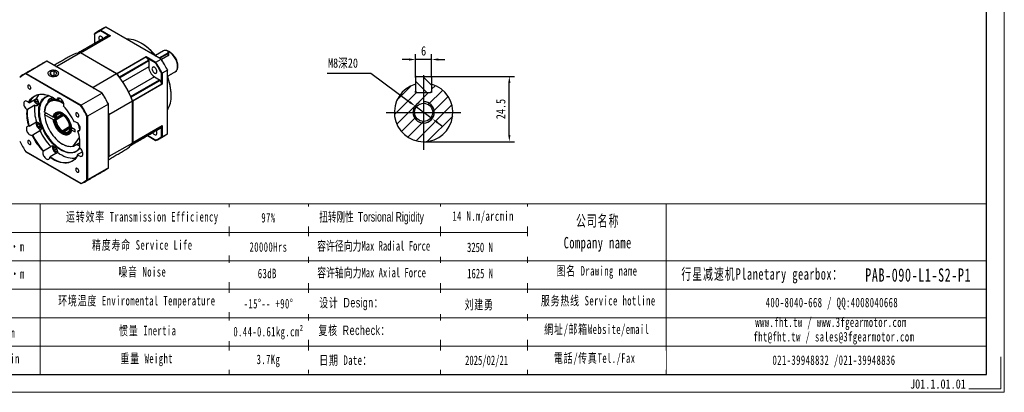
# Model space of a CAD drawing. Header units: millimetres. Extents: x 0 to 560, y 0 to 396.
# Tile 2 of 3: x 190 to 560, y 0 to 140. Entities that reach past the tile are written whole.
import ezdxf

# ---------------------------------------------------------------- set-up
doc = ezdxf.new("R2010")
doc.units = ezdxf.units.MM
doc.header["$LTSCALE"] = 10
doc.header["$PDSIZE"] = -5
doc.linetypes.add('CENTER2', pattern=[28.575, 19.05, -3.175, 3.175, -3.175])
doc.layers.get('Defpoints').update_dxf_attribs({"lineweight": 18})
for name, color, linetype in [('1轮廓实线层', 7, 'Continuous'), ('2细线层', 4, 'Continuous'), ('3中心线层', 1, 'CENTER2'), ('5剖面线层', 2, 'Continuous'), ('6文字层', 3, 'Continuous'), ('7标注层', 4, 'Continuous')]:
    doc.layers.add(name, color=color, linetype=linetype)
doc.layers.add('SLD-0', color=7, linetype='Continuous', lineweight=18)
doc.layers.add('图框_外框线', color=7, linetype='Continuous', lineweight=18)
doc.styles.add('TH_GBDIM', font='txt', dxfattribs={"width": 0.8})
doc.styles.add('标准', font='txt', dxfattribs={"width": 0.667})
doc.styles.add('样式 1', font='txt', dxfattribs={"width": 0.8})
doc.dimstyles.new('TH_GBDIM', dxfattribs={"dimtxt": 3.5, "dimasz": 2.5, "dimexe": 2, "dimexo": 0, "dimgap": 1.5, "dimtad": 1, "dimdec": 1, "dimdsep": 46, "dimtxsty": 'TH_GBDIM', "dimcen": 2.5, "dimdle": 5, "dimclrd": 4, "dimclre": 4, "dimclrt": 3, "dimadec": 0, "dimazin": 0, "dimtfac": 0.714286, "dimtdec": 1, "dimtmove": 0, "dimatfit": 3, "dimfxl": 1, "dimtolj": 1, "dimarcsym": 0})

# ---------------------------------------------------------------- blocks, each defined once
blk = doc.blocks.new('*D24')
at = {"layer": '7标注层', "color": 4, "lineweight": -2}
for p, q in [((344.4, 118.47), (375.98, 118.47)), ((373.98, 96.47), (373.98, 115.97)), ((341.8, 93.97), (375.98, 93.97))]:
    blk.add_line(p, q, dxfattribs=at)
at = {"layer": '7标注层', "color": 4}
for points in [[(374.4, 115.97), (373.57, 115.97), (373.98, 118.47)], [(373.57, 96.47), (374.4, 96.47), (373.98, 93.97)]]:
    blk.add_solid(points, dxfattribs=at)
at = {"layer": 'Defpoints', "color": 0}
for p in [(344.4, 118.47), (373.98, 118.47), (341.8, 93.97)]:
    blk.add_point(p, dxfattribs=at)
at = {"layer": '7标注层', "color": 3, "insert": (370.79, 106.22), "char_height": 3.5, "attachment_point": 5, "rotation": 90, "style": 'TH_GBDIM'}
blk.add_mtext('\\A1;24.5', dxfattribs=at)
blk = doc.blocks.new('*D25')
at = {"layer": '7标注层', "color": 4, "lineweight": -2}
for p, q in [((305.63, 119.63), (321.93, 119.63)), ((321.93, 119.63), (336.57, 108.83)), ((345.02, 102.59), (338.59, 107.34)), ((347.03, 101.11), (349.05, 99.63))]:
    blk.add_line(p, q, dxfattribs=at)
blk.add_arc((341.8, 104.97), 4, 114.619, 180, dxfattribs=at)
at = {"layer": '7标注层', "color": 4}
for points in [[(336.33, 108.49), (336.82, 109.16), (338.59, 107.34)], [(347.28, 101.45), (346.79, 100.77), (345.02, 102.59)]]:
    blk.add_solid(points, dxfattribs=at)
at = {"layer": 'Defpoints', "color": 0}
for p in [(338.59, 107.34), (345.02, 102.59)]:
    blk.add_point(p, dxfattribs=at)
at = {"layer": '7标注层', "color": 3, "insert": (311.52, 123.29), "char_height": 3.5, "attachment_point": 5, "style": 'TH_GBDIM'}
blk.add_mtext('\\A1;{M8深20}{}{}', dxfattribs=at)
blk = doc.blocks.new('*D26')
at = {"layer": '7标注层', "color": 4, "lineweight": -2}
for p, q in [((338.8, 118.07), (338.8, 126.8)), ((344.8, 118.07), (344.8, 126.8)), ((336.3, 124.8), (333.8, 124.8)), ((344.8, 124.8), (338.8, 124.8)), ((347.3, 124.8), (349.8, 124.8))]:
    blk.add_line(p, q, dxfattribs=at)
at = {"layer": '7标注层', "color": 4}
for points in [[(336.3, 124.38), (336.3, 125.21), (338.8, 124.8)], [(347.3, 125.21), (347.3, 124.38), (344.8, 124.8)]]:
    blk.add_solid(points, dxfattribs=at)
at = {"layer": 'Defpoints', "color": 0}
for p in [(338.8, 124.8), (338.8, 118.07), (344.8, 118.07)]:
    blk.add_point(p, dxfattribs=at)
at = {"layer": '7标注层', "color": 3, "insert": (341.8, 128.01), "char_height": 3.5, "attachment_point": 5, "style": 'TH_GBDIM'}
blk.add_mtext('\\A1;6', dxfattribs=at)

msp = doc.modelspace()

# ---------------------------------------------------------------- hatches: boundary and pattern name
at = {"layer": '5剖面线层'}
h = msp.add_hatch(dxfattribs=at)
h.set_pattern_fill('ANSI31', color=256, angle=90, style=0)
h.set_pattern_definition([(135, (2.0942, -98.854), (-2.245064, -2.245064), [])])
h.paths.add_polyline_path([(344.8, 118.47), (341.8, 118.47), (341.8, 112.47), (344.8, 112.47)])
h.paths.add_polyline_path([(341.8, 118.47), (338.8, 118.47), (338.8, 112.47), (341.8, 112.47)])
h = msp.add_hatch(dxfattribs=at)
h.set_pattern_fill('ANSI31', color=256, style=0)
h.set_pattern_definition([(45, (2.0942, -98.854), (-2.245064, 2.245064), [])])
h.paths.add_polyline_path([(352.8, 104.97), (345.8, 104.97, -0.414214), (341.8, 100.97), (341.8, 93.97, 0.414214)])
h.paths.add_polyline_path([(344.8, 115.55), (344.8, 112.47), (341.8, 112.47), (341.8, 108.97, -0.414214), (345.8, 104.97), (352.8, 104.97, 0.335437)])
h.paths.add_polyline_path([(341.8, 112.47), (338.8, 112.47), (338.8, 115.55, 0.335437), (330.8, 104.97), (338.4, 104.97, -0.414214), (341.8, 108.37)])
h.paths.add_polyline_path([(341.8, 100.97, -0.414214), (337.8, 104.97), (330.8, 104.97, 0.414214), (341.8, 93.97)])
h.paths.add_polyline_path([(338.4, 104.97), (337.8, 104.97, 0.414214), (341.8, 100.97), (341.8, 101.57, -0.414214)], flags=17)
h.paths.add_polyline_path([(345.8, 104.97), (345.2, 104.97, -0.414214), (341.8, 101.57), (341.8, 100.97, 0.414214)], flags=17)
h.paths.add_polyline_path([(341.8, 108.97), (341.8, 108.37, -0.414214), (345.2, 104.97), (345.8, 104.97, 0.414214)], flags=17)

# ---------------------------------------------------------------- linework, layer by layer
at = {"layer": '1轮廓实线层'}
for p, q in [((222.51, 136.91), (220.53, 135.77)), ((243.21, 124.96), (222.51, 136.91)), ((222.99, 133.54), (212.1, 127.25)), ((213, 127.34), (223.99, 133.69)), ((224.16, 133.67), (213.13, 127.3)), ((218.15, 134.17), (218.15, 130.75)), ((223.69, 133.62), (220.44, 135.49)), ((220.53, 135.77), (224.16, 133.67)), ((212.95, 127.28), (204.12, 122.18)), ((226.52, 119.44), (212.95, 127.28)), ((213.13, 127.3), (226.56, 119.55)), ((226.56, 119.55), (237.6, 125.91)), ((237.7, 125.78), (226.7, 119.43)), ((237.6, 125.91), (241.23, 123.82)), ((244.14, 128.01), (241.12, 126.26)), ((242.5, 125.37), (245.61, 127.16)), ((245.73, 126.97), (242.73, 125.24)), ((245.73, 126.14), (243.38, 124.79)), ((245.61, 127.16), (245.73, 126.97)), ((245.73, 126.97), (245.73, 126.14)), ((200.33, 124.11), (192.5, 119.59)), ((221.03, 112.16), (200.33, 124.11)), ((203.71, 122.16), (204.12, 122.18)), ((204.12, 122.18), (217.7, 114.35)), ((227.6, 118.3), (238.48, 124.59)), ((238.62, 124.24), (227.74, 117.96)), ((241.04, 123.6), (237.78, 125.48)), ((238.62, 124.24), (238.62, 122.01)), ((241.23, 123.82), (243.21, 124.96)), ((213.05, 107.46), (192.43, 119.37)), ((192.5, 119.59), (213.2, 107.64)), ((201.76, 120.15), (201.4, 119.38)), ((201.4, 119.38), (202.38, 118.81)), ((203.09, 120.36), (201.76, 120.15)), ((201.76, 119.17), (201.76, 120.15)), ((202.38, 118.81), (203.72, 119.02)), ((204.07, 119.79), (203.09, 120.36)), ((203.09, 118.93), (203.09, 120.36)), ((203.72, 119.02), (204.07, 119.79)), ((226.52, 119.44), (217.7, 114.35)), ((238.62, 122.01), (228.85, 116.38)), ((240.74, 118.34), (230.97, 112.7)), ((240.74, 118.34), (242.67, 117.22)), ((243.32, 115.88), (243.32, 119.64)), ((245.59, 120.84), (243.61, 119.7)), ((243.61, 119.7), (243.61, 115.5)), ((245.59, 96.94), (245.59, 120.84)), ((248.49, 120.18), (248.53, 120.21)), ((339.2, 118.47), (338.8, 118.07)), ((339.2, 118.47), (344.4, 118.47)), ((344.4, 118.47), (344.8, 118.07)), ((231.79, 110.94), (242.67, 117.22)), ((242.9, 116.94), (232.02, 110.65)), ((232.54, 109.31), (243.54, 115.66)), ((243.61, 115.5), (232.58, 109.14)), ((338.8, 118.07), (338.8, 112.87)), ((344.8, 118.07), (344.8, 112.87)), ((221.03, 112.16), (213.2, 107.64)), ((217.7, 114.35), (218.11, 113.85)), ((339.2, 112.47), (338.8, 112.87)), ((338.8, 112.47), (338.8, 112.87)), ((339.2, 112.47), (338.8, 112.47)), ((339.2, 112.47), (344.4, 112.47)), ((344.8, 112.87), (344.4, 112.47)), ((344.8, 112.47), (344.4, 112.47)), ((344.8, 112.87), (344.8, 112.47)), ((195.75, 107.62), (193.03, 106.05)), ((193.71, 108.58), (196.43, 110.15)), ((196.52, 109.97), (195.82, 109.56)), ((195.82, 109.56), (195.85, 109.82)), ((196.33, 108.8), (195.82, 109.56)), ((196.99, 109.18), (196.33, 108.8)), ((196.94, 108.74), (196.33, 108.8)), ((196.52, 109.97), (196.53, 110.02)), ((196.78, 109.59), (196.52, 109.97)), ((196.86, 109.47), (196.78, 109.59)), ((196.99, 109.17), (196.94, 108.74)), ((201.72, 109.34), (201.92, 109.77)), ((201.92, 109.77), (202.94, 109.93)), ((201.92, 109.45), (201.92, 109.77)), ((202.4, 110.59), (202.32, 110.31)), ((205.3, 110.2), (204.12, 109.51)), ((223.41, 108.04), (215.58, 103.52)), ((223.41, 84.14), (223.41, 108.04)), ((232.46, 109.15), (223.64, 104.06)), ((232.46, 93.47), (232.46, 109.15)), ((232.58, 109.14), (232.58, 93.62)), ((202.75, 103.16), (199.49, 105.05)), ((199.49, 104.39), (200.06, 104.72)), ((199.49, 104.23), (202.75, 102.35)), ((203.04, 102.35), (206.57, 104.39)), ((203.04, 102.35), (206.43, 104.31)), ((203.75, 102.92), (206.49, 104.5)), ((206.63, 103.76), (203.75, 102.1)), ((205.78, 104.58), (205.78, 104.28)), ((206.49, 104.5), (206.06, 104.25)), ((206.43, 104.47), (206.45, 104.32)), ((206.57, 104.39), (206.44, 104.47)), ((206.48, 103.87), (206.48, 104.17)), ((223.41, 104.66), (223.64, 104.06)), ((223.64, 104.06), (223.64, 88.38)), ((193.7, 99.84), (196.41, 101.41)), ((196.78, 100.33), (197.03, 100.89)), ((197.43, 100.71), (196.78, 100.33)), ((197.18, 99.51), (196.78, 100.33)), ((197.03, 100.89), (197.43, 100.72)), ((197.89, 99.91), (197.18, 99.51)), ((197.69, 100.33), (197.63, 100.45)), ((197.89, 99.91), (197.69, 100.33)), ((197.93, 99.89), (197.89, 99.91)), ((203.3, 102.85), (203.04, 103)), ((203.04, 102.18), (203.3, 102.03)), ((215.35, 79.66), (215.35, 103.47)), ((215.58, 103.52), (215.58, 79.61)), ((243.54, 99.84), (232.54, 93.49)), ((232.58, 93.62), (243.61, 99.99)), ((243.61, 99.99), (243.61, 95.8)), ((197.72, 98.03), (195.01, 96.47)), ((197.83, 99.23), (197.18, 99.51)), ((198.02, 99.66), (197.83, 99.23)), ((205.78, 97.75), (205.78, 97.44)), ((209.45, 99.4), (205.92, 97.36)), ((206.06, 98.1), (208.94, 99.76)), ((206.48, 97.03), (206.48, 97.34)), ((209.08, 99.02), (206.77, 97.69)), ((209.22, 99.43), (208.96, 99.58)), ((208.96, 98.77), (209.22, 98.61)), ((209.08, 99.02), (209.51, 99.27)), ((209.44, 99.23), (209.26, 99.36)), ((209.45, 99.24), (209.45, 99.4)), ((210.07, 98.94), (209.5, 98.61)), ((210.07, 98.94), (209.5, 98.61)), ((210.94, 98.44), (209.51, 99.27)), ((209.51, 98.45), (210.94, 97.62)), ((210.94, 97.62), (210.94, 98.44)), ((212, 97.99), (212.78, 98.43)), ((232.02, 92.76), (242.9, 99.04)), ((238.08, 96.24), (241.04, 94.53)), ((241.23, 94.42), (238.08, 96.24)), ((243.32, 95.85), (243.32, 99.61)), ((243.61, 95.8), (245.59, 96.94)), ((210.3, 92.26), (212.74, 93.66)), ((210.35, 92.44), (212.54, 95.55)), ((212.75, 93.3), (212.35, 93.44)), ((232.46, 93.47), (223.64, 88.38)), ((192.43, 90.23), (213.05, 78.33)), ((213.2, 78.24), (192.5, 90.19)), ((199.04, 90.56), (201.76, 92.12)), ((204.29, 89.88), (201.57, 88.31)), ((202.92, 91.55), (203.32, 91.91)), ((203.43, 91.84), (202.92, 91.55)), ((203.17, 90.7), (202.92, 91.55)), ((203.88, 91.11), (203.17, 90.7)), ((203.82, 90.23), (203.17, 90.7)), ((203.32, 91.91), (203.56, 91.74)), ((203.88, 91.11), (203.78, 91.45)), ((204.19, 90.58), (203.82, 90.23)), ((204.03, 91), (203.88, 91.11)), ((203.96, 89.75), (204.06, 89.75)), ((211.99, 89.24), (213.69, 90.23)), ((223.64, 88.38), (223.41, 88.04)), ((223.41, 84.14), (215.58, 79.61))]:
    msp.add_line(p, q, dxfattribs=at)
at = {"layer": '1轮廓实线层', "flags": 128}
for points in [[(221.43, 132.65), (221.4, 132.71), (221.2, 133), (220.98, 133.24), (220.74, 133.41), (220.5, 133.51), (220.27, 133.54), (220.08, 133.48), (219.93, 133.34), (219.84, 133.13), (219.8, 132.87), (219.84, 132.57), (219.93, 132.26), (220.08, 131.95), (220.12, 131.89)], [(222.94, 133.52), (222.96, 133.53), (222.99, 133.54)], [(241.16, 126.14), (240.86, 126.5), (240.11, 127.34), (239.34, 128.13), (238.55, 128.86), (237.74, 129.53), (236.92, 130.14), (236.1, 130.69), (235.27, 131.16), (234.45, 131.57), (233.63, 131.9), (232.83, 132.16), (232.03, 132.34), (231.26, 132.45), (230.51, 132.48), (230.21, 132.46)], [(245.61, 127.16), (245.81, 127.31), (245.91, 127.49), (245.91, 127.68), (245.81, 127.86), (245.61, 128.01), (245.35, 128.12), (245.04, 128.18), (244.72, 128.18), (244.41, 128.12), (244.14, 128.01)], [(245.73, 127.95), (245.84, 127.87), (246, 127.7), (246.08, 127.51), (246.05, 127.31), (245.93, 127.12), (245.73, 126.97)], [(201.29, 120.42), (201.02, 120.23), (200.83, 120.01), (200.72, 119.77), (200.7, 119.53), (200.77, 119.28), (200.92, 119.05), (201.15, 118.85), (201.45, 118.67), (201.81, 118.54), (202.21, 118.45), (202.63, 118.41), (203.05, 118.42), (203.47, 118.49), (203.85, 118.6), (204.18, 118.75), (204.45, 118.95), (204.64, 119.17), (204.75, 119.4), (204.77, 119.65), (204.71, 119.89), (204.55, 120.12), (204.32, 120.33), (204.02, 120.5), (203.66, 120.64), (203.26, 120.72), (202.84, 120.76), (202.42, 120.75), (202, 120.69), (201.62, 120.57), (201.29, 120.42)], [(201.31, 120.41), (201.04, 120.22), (200.85, 120.01), (200.74, 119.77), (200.72, 119.53), (200.78, 119.29), (200.93, 119.06), (201.17, 118.85), (201.46, 118.68), (201.82, 118.55), (202.21, 118.46), (202.63, 118.42), (203.05, 118.43), (203.46, 118.5), (203.84, 118.61), (204.16, 118.76), (204.43, 118.95), (204.62, 119.17), (204.73, 119.4), (204.75, 119.65), (204.69, 119.89), (204.54, 120.12), (204.31, 120.32), (204.01, 120.49), (203.65, 120.63), (203.26, 120.71), (202.84, 120.75), (202.42, 120.74), (202.01, 120.68), (201.63, 120.57), (201.31, 120.41)], [(241.67, 120.25), (241.64, 120.55), (241.55, 120.86), (241.4, 121.17), (241.2, 121.45), (240.98, 121.69), (240.74, 121.87), (240.5, 121.97), (240.27, 121.99), (240.08, 121.93), (239.93, 121.79), (239.84, 121.59), (239.8, 121.33), (239.84, 121.03), (239.93, 120.72), (240.08, 120.41), (240.27, 120.12), (240.5, 119.89), (240.74, 119.71), (240.98, 119.61), (241.2, 119.58), (241.4, 119.64), (241.55, 119.78), (241.64, 119.99), (241.67, 120.25)], [(194.33, 114.09), (194.3, 114.33), (194.2, 114.59), (194.06, 114.82), (193.88, 115.02), (193.69, 115.15), (193.5, 115.2), (193.33, 115.17), (193.21, 115.06), (193.15, 114.89), (193.15, 114.66), (193.21, 114.41), (193.33, 114.16), (193.5, 113.95), (193.69, 113.78), (193.88, 113.69), (194.06, 113.67), (194.2, 113.74), (194.3, 113.89), (194.33, 114.09)], [(193.49, 108.63), (193.84, 109.29), (194.24, 109.87), (194.7, 110.39), (195.22, 110.82), (195.78, 111.18), (196.39, 111.45), (197.04, 111.65), (197.73, 111.75), (198.45, 111.77), (199.2, 111.71), (199.98, 111.56), (200.77, 111.32), (201.58, 111), (202.39, 110.6), (203.21, 110.13), (204.02, 109.57)], [(202.79, 110.38), (202.51, 110.53), (201.71, 110.93), (200.91, 111.24), (200.12, 111.48), (199.36, 111.63), (198.61, 111.69), (197.9, 111.67), (197.22, 111.57), (196.57, 111.38), (195.97, 111.1), (195.41, 110.75), (194.9, 110.32), (194.45, 109.81), (194.05, 109.23), (193.71, 108.58)], [(197.25, 105.28), (197.28, 106.09), (197.37, 106.86), (197.52, 107.57), (197.74, 108.24), (198.01, 108.85), (198.33, 109.4), (198.71, 109.88), (199.14, 110.29), (199.62, 110.63), (200.14, 110.89), (200.71, 111.08), (201.13, 111.16)], [(201.33, 111.09), (200.88, 111), (200.33, 110.82), (199.82, 110.56), (199.34, 110.22), (198.92, 109.82), (198.54, 109.34), (198.22, 108.8), (197.96, 108.2), (197.75, 107.54), (197.6, 106.83), (197.51, 106.08), (197.47, 105.28)], [(193.49, 108.63), (193.22, 108.89), (192.93, 109.08), (192.65, 109.2), (192.38, 109.24), (192.14, 109.21), (191.93, 109.09), (191.77, 108.91), (191.67, 108.66), (191.63, 108.36), (191.64, 108.02), (191.72, 107.65), (191.86, 107.28), (192.04, 106.92), (192.27, 106.59), (192.53, 106.3), (192.81, 106.06)], [(195.47, 109.6), (195.6, 109.26), (195.78, 108.95), (196, 108.67), (196.24, 108.44), (196.5, 108.27), (196.75, 108.19), (196.98, 108.19), (197.14, 108.24)], [(196.43, 110.15), (196.67, 109.81), (196.88, 109.44), (197.03, 109.05), (197.12, 108.67), (197.14, 108.31), (197.09, 107.99), (196.98, 107.73), (196.82, 107.54), (196.6, 107.43), (196.33, 107.41), (196.05, 107.47), (195.75, 107.62)], [(196.85, 109.5), (196.84, 109.51), (196.78, 109.59)], [(199.49, 105.21), (199.56, 105.91), (199.68, 106.56), (199.86, 107.16), (200.1, 107.71), (200.39, 108.2), (200.74, 108.62), (201.13, 108.98), (201.57, 109.26), (202.05, 109.46), (202.57, 109.6), (203.12, 109.65), (203.7, 109.63), (204, 109.59)], [(206.67, 108.14), (206.22, 108.43), (205.58, 108.77), (204.95, 109.04), (204.33, 109.23), (203.73, 109.35), (203.15, 109.39), (202.59, 109.35), (202.07, 109.23), (201.59, 109.03), (201.15, 108.76), (200.75, 108.42), (200.4, 108.01), (200.1, 107.53), (199.86, 106.99), (199.68, 106.39), (199.56, 105.74), (199.49, 105.05)], [(202.97, 110.27), (202.93, 110.27), (202.55, 110.27), (202.17, 110.23), (201.83, 110.13), (201.53, 109.99), (201.3, 109.82), (201.13, 109.62), (201.05, 109.41), (201.05, 109.19), (201.13, 108.98)], [(202.12, 110.27), (202.14, 110.36), (202.25, 110.67)], [(206.59, 107.3), (206.67, 107.56), (206.7, 107.88), (206.66, 108.23), (206.56, 108.6), (206.41, 108.97), (206.21, 109.32), (205.97, 109.64), (205.7, 109.91), (205.42, 110.13), (205.13, 110.27), (204.85, 110.34), (204.6, 110.34), (204.38, 110.25), (204.21, 110.09), (204.08, 109.86), (204.02, 109.57)], [(212.78, 91.54), (212.61, 91.32), (212.21, 90.87), (211.75, 90.49), (211.25, 90.19), (210.71, 89.97), (210.13, 89.82), (209.51, 89.75), (208.87, 89.76), (208.2, 89.85), (207.51, 90.02), (206.81, 90.27), (206.1, 90.59), (205.39, 90.98), (204.67, 91.45), (203.96, 91.98), (203.27, 92.58), (202.59, 93.23), (201.93, 93.94), (201.3, 94.69), (200.71, 95.49), (200.14, 96.33), (199.62, 97.2), (199.14, 98.09), (198.71, 98.99), (198.33, 99.91), (198.01, 100.84), (197.74, 101.76), (197.52, 102.67), (197.37, 103.57), (197.28, 104.44), (197.25, 105.28)], [(197.47, 105.28), (197.51, 104.45), (197.6, 103.59), (197.75, 102.71), (197.96, 101.81), (198.22, 100.9), (198.54, 99.99), (198.92, 99.08), (199.34, 98.18), (199.82, 97.31), (200.33, 96.45), (200.88, 95.63), (201.47, 94.84), (202.1, 94.09), (202.74, 93.39), (203.41, 92.75), (204.1, 92.16), (204.8, 91.64), (205.5, 91.18), (206.21, 90.79), (206.91, 90.47), (207.6, 90.23), (208.28, 90.06), (208.94, 89.97), (209.57, 89.96), (210.18, 90.03), (210.75, 90.18), (211.29, 90.4), (211.78, 90.69), (212.23, 91.07), (212.63, 91.51), (212.7, 91.6)], [(199.49, 104.23), (199.56, 103.46), (199.68, 102.67), (199.87, 101.86), (200.11, 101.04), (200.4, 100.21), (200.75, 99.4), (201.15, 98.59), (201.6, 97.81), (202.08, 97.05), (202.61, 96.33), (203.16, 95.65), (203.75, 95.02), (204.35, 94.44), (204.97, 93.92), (205.6, 93.46), (206.24, 93.07), (206.88, 92.75), (207.51, 92.5), (208.12, 92.33), (208.72, 92.24), (209.29, 92.23), (209.84, 92.3), (210.35, 92.44)], [(202.75, 103.16), (202.83, 103.63), (202.97, 104.05), (203.16, 104.42), (203.4, 104.71), (203.7, 104.94), (204.03, 105.1), (204.4, 105.18), (204.81, 105.18), (205.24, 105.1), (205.68, 104.95), (206.13, 104.73), (206.58, 104.43), (207.02, 104.07), (207.45, 103.65), (207.86, 103.19), (208.23, 102.68), (208.56, 102.13), (208.86, 101.57), (209.1, 100.99), (209.29, 100.4), (209.43, 99.83), (209.51, 99.27)], [(206.2, 104.68), (206.05, 104.77), (205.6, 104.95), (205.16, 105.06), (204.75, 105.09), (204.36, 105.03), (204.02, 104.9), (203.71, 104.69), (203.46, 104.4), (203.26, 104.05), (203.12, 103.63), (203.04, 103.16)], [(212.33, 103.7), (212.3, 103.94), (212.2, 104.2), (212.06, 104.43), (211.88, 104.63), (211.69, 104.76), (211.5, 104.81), (211.33, 104.78), (211.21, 104.67), (211.15, 104.5), (211.15, 104.27), (211.21, 104.02), (211.33, 103.77), (211.5, 103.55), (211.69, 103.39), (211.88, 103.3), (212.06, 103.28), (212.2, 103.35), (212.3, 103.5), (212.33, 103.7)], [(196.41, 101.41), (196.71, 101.3), (197.01, 101.12), (197.3, 100.86), (197.56, 100.54), (197.79, 100.18), (197.97, 99.8), (198.09, 99.41), (198.15, 99.04), (198.14, 98.7), (198.06, 98.41), (197.92, 98.18), (197.72, 98.03)], [(196.7, 101.31), (196.57, 101.2), (196.46, 101), (196.41, 100.74), (196.42, 100.44), (196.49, 100.11), (196.63, 99.78), (196.81, 99.47), (197.04, 99.19)], [(197.69, 100.33), (197.65, 100.42), (197.64, 100.43)], [(209.51, 98.45), (209.43, 97.98), (209.29, 97.56), (209.1, 97.2), (208.86, 96.9), (208.56, 96.67), (208.23, 96.52), (207.86, 96.44), (207.45, 96.43), (207.02, 96.51), (206.58, 96.66), (206.13, 96.89), (205.68, 97.18), (205.24, 97.54), (204.81, 97.96), (204.4, 98.43), (204.03, 98.94), (203.7, 99.48), (203.4, 100.05), (203.16, 100.63), (202.97, 101.21), (202.83, 101.79), (202.75, 102.35)], [(212, 97.9), (212.25, 97.91), (212.47, 98), (212.64, 98.16), (212.76, 98.39), (212.83, 98.68), (212.83, 99.01), (212.77, 99.37), (212.66, 99.74), (212.49, 100.1), (212.27, 100.44), (212.02, 100.75), (211.75, 101.01), (211.46, 101.2), (211.18, 101.32), (210.91, 101.37), (210.66, 101.33)], [(193.48, 99.79), (193.22, 99.78), (193, 99.7), (192.83, 99.53), (192.71, 99.3), (192.64, 99.02), (192.64, 98.69), (192.7, 98.33), (192.82, 97.96), (192.98, 97.6), (193.2, 97.25), (193.45, 96.95), (193.72, 96.69), (194.01, 96.5), (194.29, 96.38), (194.56, 96.33), (194.81, 96.37)], [(197.04, 99.19), (197.28, 98.97), (197.54, 98.82), (197.79, 98.74), (198.02, 98.75), (198.15, 98.8)], [(205.86, 97.4), (206.05, 97.27), (206.5, 97.01), (206.95, 96.83), (207.38, 96.72), (207.79, 96.69), (208.18, 96.75), (208.53, 96.88), (208.83, 97.09), (209.08, 97.38), (209.28, 97.73), (209.42, 98.15), (209.5, 98.61)], [(209.33, 99.33), (209.36, 99.31), (209.45, 99.24)], [(238.54, 96.51), (238.54, 96.51), (238.53, 96.51)], [(240.04, 97.38), (240.08, 97.31), (240.27, 97.03), (240.5, 96.79), (240.74, 96.61), (240.98, 96.51), (241.2, 96.49), (241.4, 96.55), (241.55, 96.69), (241.64, 96.89), (241.67, 97.15)], [(242.9, 99.04), (242.88, 99.02), (242.87, 99.01)], [(194.33, 93.31), (194.3, 93.55), (194.2, 93.8), (194.06, 94.04), (193.88, 94.23), (193.69, 94.36), (193.5, 94.42), (193.33, 94.39), (193.21, 94.28), (193.15, 94.1), (193.15, 93.88), (193.21, 93.63), (193.33, 93.38), (193.5, 93.16), (193.69, 93), (193.88, 92.9), (194.06, 92.89), (194.2, 92.96), (194.3, 93.1), (194.33, 93.31)], [(201.76, 92.12), (201.93, 92.31), (202.15, 92.42), (202.41, 92.45), (202.7, 92.38), (203, 92.23), (203.29, 92.01), (203.57, 91.72), (203.82, 91.38), (204.03, 91.01), (204.18, 90.62), (204.27, 90.24), (204.29, 89.88)], [(211.62, 93.01), (212.13, 92.84), (212.74, 92.69)], [(212.67, 91.77), (212.73, 92.48), (212.75, 93.13)], [(198.88, 90.4), (198.8, 90.13), (198.78, 89.82), (198.81, 89.47), (198.91, 89.1), (199.06, 88.73), (199.26, 88.38), (199.5, 88.06), (199.77, 87.78), (200.05, 87.57), (200.34, 87.42), (200.62, 87.35), (200.87, 87.36), (201.09, 87.45), (201.26, 87.61), (201.39, 87.84), (201.45, 88.12)], [(211.98, 89.06), (211.63, 88.41), (211.23, 87.82), (210.77, 87.31), (210.26, 86.87), (209.69, 86.52), (209.08, 86.24), (208.43, 86.05), (207.74, 85.94), (207.02, 85.92), (206.27, 85.99), (205.49, 86.14), (204.7, 86.38), (203.89, 86.69), (203.08, 87.09), (202.27, 87.57), (201.45, 88.12)], [(201.57, 88.31), (202.38, 87.77), (203.19, 87.29), (203.99, 86.9), (204.79, 86.58), (205.57, 86.35), (206.34, 86.2), (207.08, 86.14), (207.8, 86.16), (208.48, 86.26), (209.13, 86.45), (209.73, 86.72), (210.29, 87.08), (210.79, 87.51), (211.25, 88.01), (211.65, 88.59), (211.99, 89.24)], [(202.84, 92.32), (202.7, 92.2), (202.59, 91.99), (202.55, 91.72), (202.57, 91.41), (202.65, 91.08), (202.79, 90.75), (202.98, 90.44), (203.21, 90.17), (203.46, 89.96), (203.71, 89.82), (203.96, 89.75)], [(211.07, 87.8), (210.51, 87.72), (209.8, 87.7), (209.06, 87.77), (208.29, 87.92), (207.5, 88.15), (206.71, 88.47), (205.9, 88.86), (205.09, 89.33), (204.29, 89.88)], [(211.98, 89.06), (212.25, 88.81), (212.54, 88.62), (212.82, 88.5), (213.09, 88.45), (213.33, 88.49), (213.54, 88.6), (213.7, 88.79), (213.8, 89.04), (213.84, 89.34), (213.83, 89.68), (213.75, 90.04), (213.62, 90.41), (213.43, 90.77), (213.2, 91.11), (212.95, 91.4), (212.67, 91.63)], [(212.33, 82.92), (212.3, 83.16), (212.2, 83.41), (212.06, 83.65), (211.88, 83.84), (211.69, 83.97), (211.5, 84.03), (211.33, 84), (211.21, 83.89), (211.15, 83.71), (211.15, 83.48), (211.21, 83.23), (211.33, 82.99), (211.5, 82.77), (211.69, 82.6), (211.88, 82.51), (212.06, 82.5), (212.2, 82.57), (212.3, 82.71), (212.33, 82.92)]]:
    msp.add_lwpolyline(points, dxfattribs=at)
at = {"layer": '1轮廓实线层'}
msp.add_circle((341.8, 104.97), 3.4, dxfattribs=at)
for centre, radius, start, end in [((225.16, 129.57), 7.81, 109.8546, 119.9764), ((223.17, 128.45), 7.78, 109.8425, 130.1683), ((223.09, 128.25), 7.71, 110.1462, 129.8646), ((224.24, 125.58), 8.05, 93.9309, 98.9492), ((225.37, 113.44), 20.31, 38.4754, 58.9907), ((213.13, 120), 7.28, 91.4832, 119.6153), ((212.12, 127.11), 0.139, 98.7521, 147.5564), ((213.36, 119.21), 8.14, 92.5831, 98.9301), ((213, 127.09), 0.251, 57.9271, 90.2004), ((242.85, 121.99), 6.56, 1.8516, 61.7214), ((202.99, 116.77), 7.81, 109.8546, 119.9764), ((212.04, 104.45), 33.24, 37.2978, 39.248), ((238.01, 124.21), 0.609, 2.547, 38.3556), ((207.81, 101.77), 39.76, 26.7024, 33.2976), ((207.75, 101.74), 40.1, 26.6001, 33.3999), ((209.73, 102.89), 40.1, 26.6001, 33.3999), ((210.07, 103.08), 39.76, 26.7024, 33.2976), ((247.2, 121.98), 2.22, 306.9596, 5.6794), ((195.14, 112.27), 7.78, 109.8425, 130.1683), ((195.08, 112.11), 7.73, 110.0851, 129.9257), ((199.87, 97.19), 34.72, 20.1485, 39.8515), ((226.3, 119.11), 0.514, 39.0296, 58.9869), ((200.13, 97.35), 34.45, 20.2153, 39.7847), ((201.26, 98.24), 33.11, 37.2949, 39.7845), ((243.2, 122.21), 4.59, 182.4763, 237.5237), ((226.82, 111.17), 20.18, 0.9367, 21.5964), ((226.08, 110.91), 20.92, 1.1833, 21.2197), ((227.11, 117.92), 0.62, 5.0969, 38.1823), ((242.34, 116.71), 0.609, 21.6436, 57.4544), ((212.24, 104.11), 33.24, 20.7522, 22.7024), ((341.8, 104.97), 11, 105.8266, 74.1734), ((201.75, 107.78), 5.83, 139.1783, 156.0037), ((187.56, 90.09), 40.1, 26.6001, 33.3999), ((187.83, 90.24), 39.83, 26.6818, 33.3182), ((231.44, 110.42), 0.62, 21.817, 54.9042), ((236.85, 111.01), 10.16, 329.3483, 1.8542), ((211.35, 106.15), 15.68, 174.6137, 197.5975), ((197.91, 110.36), 1.36, 200.9354, 214.3713), ((201.46, 109.06), 0.722, 179.5226, 208.8202), ((202.59, 102.43), 7.3, 56.852, 77.3347), ((189.21, 91.04), 23.8, 25.6162, 43.0777), ((179.77, 85.59), 39.83, 26.6818, 33.3182), ((179.72, 85.56), 40.1, 26.6001, 33.3999), ((201.47, 97.87), 33.11, 20.2158, 22.7053), ((232.06, 109.13), 0.514, 1.0154, 20.9704), ((208.59, 104.58), 15.86, 174.6389, 197.5724), ((208.64, 104.58), 15.68, 174.6137, 197.5975), ((204.94, 103.19), 1.91, 59.2477, 180.7631), ((204.86, 103.01), 1.82, 59.6225, 180.3883), ((204.96, 102.84), 1.66, 60.4152, 179.5955), ((205.28, 102.91), 1.53, 89.6038, 179.7218), ((202.31, 98.6), 6.96, 6.8372, 53.1628), ((202.62, 98.78), 6.39, 7.2288, 52.7712), ((198.92, 100.92), 1.36, 205.5695, 219.0585), ((209.95, 103.01), 6.96, 186.8372, 233.1628), ((209.64, 102.84), 6.39, 187.2288, 232.7712), ((209.75, 102.9), 6.06, 187.5838, 232.4162), ((213.68, 105.17), 6.5, 202.3325, 217.6621), ((199.86, 96.51), 12.95, 8.2893, 18.5067), ((216.26, 106.65), 23.8, 205.6162, 223.0777), ((216.22, 106.63), 23.52, 205.597, 223.0968), ((218.94, 108.2), 23.52, 205.597, 223.0968), ((207.3, 98.78), 1.66, 240.4152, 359.5955), ((207.4, 98.6), 1.82, 239.6225, 0.3883), ((207.6, 98.59), 1.91, 239.2477, 0.7631), ((207.54, 98.97), 1.5, 239.0174, 331.6616), ((196.88, 93.11), 15.86, 354.6389, 17.5724), ((239.7, 97.07), 1.98, 2.4466, 32.7313), ((236.64, 104.11), 8.06, 321.0602, 326.0778), ((240.55, 102.9), 7.8, 300.0156, 310.1587), ((225.71, 112.11), 39.83, 206.6818, 213.3182), ((209.3, 97.77), 5.6, 237.3132, 280.3713), ((213.96, 99.65), 7.24, 249.2298, 260.2426), ((226.22, 97.31), 7.33, 300.4598, 328.4464), ((231.91, 92.84), 0.139, 272.4358, 321.2586), ((225.68, 97.87), 8.14, 321.0793, 327.4254), ((232.32, 93.61), 0.251, 329.8078, 2.0752), ((238.38, 101.77), 7.71, 290.1462, 309.8646), ((238.59, 101.74), 7.78, 289.8425, 310.1683), ((205.05, 91.93), 1.36, 200.9051, 219.0896), ((218.38, 90.1), 7.8, 300.0156, 310.1587), ((210.39, 85.59), 7.73, 290.0851, 309.9257), ((210.56, 85.56), 7.78, 289.8425, 310.1683)]:
    msp.add_arc(centre, radius, start, end, dxfattribs=at)
for centre, major_axis, ratio, start_param, end_param in [((218.15, 107.75), (14.43, 24.98), 0.577335, 0.494975, 0.510441), ((223.88, 133.18), (0.283, 0.49), 0.577335, 0.000041, 0.494975), ((237.31, 125.42), (0.283, 0.49), 0.577335, 5.788292, 6.283226), ((218.15, 107.75), (14.43, 24.98), 0.577335, 5.772826, 5.788292), ((218.15, 107.75), (28.85, 0), 0.577382, 0.494934, 0.5104), ((243.04, 115.5), (0.566, 0), 0.577382, 0, 0.494934), ((218.15, 107.75), (28.85, 0), 0.577382, 5.772785, 5.788251), ((243.04, 99.99), (0.566, 0), 0.577382, 5.788251, 6.283185)]:
    msp.add_ellipse(centre, major_axis=major_axis, ratio=ratio, start_param=start_param, end_param=end_param, dxfattribs=at)
for points in [[(222.94, 133.52), (212.05, 127.23)], [(218.15, 134.17), (218.15, 134.39)], [(221.26, 136.33), (219.28, 135.19)], [(220.44, 135.49), (220.53, 135.77)], [(235.83, 130.85), (235.69, 130.93)], [(209.54, 126.33), (203.01, 122.56)], [(212.04, 127.23), (211.96, 127.18)], [(245.73, 127.95), (245.61, 128.01)], [(246.08, 126.61), (246.08, 127.46)], [(199.08, 123.53), (191.25, 119.01)], [(204.12, 122.18), (204.04, 121.97)], [(241.04, 123.6), (241.23, 123.82)], [(243.3, 124.91), (243.21, 124.96)], [(192.43, 119.37), (192.5, 119.59)], [(201.31, 120.41), (201.29, 120.4)], [(204.18, 120.4), (204.17, 120.41)], [(226.61, 119.39), (226.52, 119.44)], [(243.32, 119.64), (243.61, 119.7)], [(245.59, 120.95), (245.59, 120.84)], [(245.62, 118.52), (248.49, 120.18)], [(217.7, 114.35), (217.56, 114.17)], [(221.11, 112.12), (221.03, 112.16)], [(247, 111.34), (247, 111.5)], [(193.71, 108.58), (193.49, 108.63)], [(200.74, 109.05), (200.74, 108.62)], [(201.68, 109.32), (201.47, 109.2)], [(204.02, 109.57), (204.12, 109.51)], [(213.05, 107.46), (213.2, 107.64)], [(223.41, 108.04), (223.41, 108.12)], [(232.46, 109.15), (232.46, 109.25)], [(192.81, 106.06), (193.03, 106.05)], [(199.49, 105.05), (199.49, 105.21)], [(199.49, 104.39), (199.49, 104.23)], [(205.92, 104.83), (205.78, 104.58)], [(205.78, 104.28), (206.06, 104.25)], [(206.43, 104.31), (206.43, 104.47)], [(206.48, 104.17), (206.62, 104.42)], [(223.41, 104.03), (223.64, 104.06)], [(193.7, 99.84), (193.48, 99.79)], [(203.04, 103.16), (202.75, 103.16)], [(202.75, 102.35), (203.04, 102.35)], [(203.04, 103), (203.04, 103.16)], [(203.04, 102.35), (203.04, 102.18)], [(215.35, 103.47), (215.58, 103.52)], [(194.81, 96.37), (195.01, 96.47)], [(206.06, 98.1), (205.78, 97.75)], [(205.78, 97.44), (205.92, 97.36)], [(206.48, 97.34), (206.77, 97.69)], [(206.62, 96.95), (206.48, 97.03)], [(209.5, 99.43), (209.22, 99.43)], [(209.22, 98.61), (209.5, 98.61)], [(209.5, 98.61), (209.51, 98.45)], [(212, 97.99), (212, 97.9)], [(231.88, 92.67), (238.53, 96.51)], [(231.98, 92.72), (242.87, 99.01)], [(242.48, 95), (244.46, 96.15)], [(206.13, 93.13), (206.27, 93.05)], [(210.35, 92.44), (210.3, 92.26)], [(241.04, 94.53), (241.23, 94.42)], [(243.32, 95.85), (243.61, 95.8)], [(192.5, 90.19), (192.43, 90.23)], [(199.04, 90.56), (198.88, 90.4)], [(211.99, 89.24), (211.98, 89.06)], [(212.67, 91.63), (212.67, 91.77)], [(223.41, 87.23), (229.93, 90.99)], [(201.45, 88.12), (201.57, 88.31)], [(223.41, 88.41), (223.64, 88.38)], [(214.45, 78.82), (222.28, 83.34)], [(213.2, 78.24), (213.05, 78.33)], [(215.35, 79.66), (215.58, 79.61)]]:
    msp.add_open_spline(points, degree=1, dxfattribs=at)
for points, knots in [([(246.07, 126.7), (246.06, 126.62), (246.05, 126.44), (245.9, 126.25), (245.77, 126.17), (245.73, 126.14)], [0, 0, 0, 0, 0.387253, 0.82083, 1, 1, 1, 1]), ([(248.53, 120.22), (248.58, 120.24), (248.73, 120.33), (248.94, 120.54), (249.17, 120.84), (249.34, 121.2), (249.46, 121.61), (249.51, 122), (249.53, 122.35), (249.51, 122.7), (249.46, 123.14), (249.35, 123.67), (249.18, 124.21), (248.96, 124.74), (248.7, 125.25), (248.4, 125.75), (248.06, 126.22), (247.69, 126.65), (247.3, 127.03), (246.88, 127.36), (246.46, 127.64), (246.07, 127.83), (245.83, 127.9), (245.74, 127.93)], [0, 0, 0, 0, 0.0208609, 0.0695511, 0.1184245, 0.168201, 0.2191783, 0.2711932, 0.3032956, 0.3314559, 0.3843452, 0.4371441, 0.4898309, 0.5424172, 0.5949406, 0.6474489, 0.6999888, 0.7526024, 0.8053443, 0.8582656, 0.9114024, 0.9647469, 1, 1, 1, 1]), ([(195.43, 109.57), (195.44, 109.53), (195.49, 109.38), (195.61, 109.12), (195.8, 108.81), (196.03, 108.54), (196.29, 108.31), (196.56, 108.14), (196.83, 108.04), (197, 108.03), (197.08, 108.03)], [0, 0, 0, 0, 0.051365, 0.188493, 0.325623, 0.463145, 0.601577, 0.741562, 0.883288, 1, 1, 1, 1]), ([(202.82, 110.33), (202.76, 110.33), (202.58, 110.34), (202.26, 110.31), (201.88, 110.23), (201.54, 110.1), (201.24, 109.93), (201, 109.72), (200.84, 109.5), (200.75, 109.28), (200.75, 109.13), (200.74, 109.07)], [0, 0, 0, 0, 0.055631, 0.1818814, 0.3085947, 0.4362579, 0.5653364, 0.6957851, 0.8103052, 0.9199332, 1, 1, 1, 1]), ([(201.68, 109.32), (201.72, 109.34), (201.95, 109.48), (202.44, 109.71), (202.98, 109.94), (203.24, 110.06), (203.27, 110.08)], [0, 0, 0, 0, 0.0990556, 0.5618843, 0.9461496, 1, 1, 1, 1]), ([(196.5, 101.37), (196.47, 101.33), (196.4, 101.21), (196.34, 100.98), (196.32, 100.69), (196.36, 100.37), (196.46, 100.03), (196.61, 99.7), (196.8, 99.39), (196.99, 99.16), (197.2, 98.95), (197.42, 98.78), (197.7, 98.64), (197.93, 98.58), (198.06, 98.59), (198.09, 98.59)], [0, 0, 0, 0, 0.048876, 0.129494, 0.214187, 0.301318, 0.388733, 0.475859, 0.562881, 0.651922, 0.698463, 0.786672, 0.876055, 0.966059, 1, 1, 1, 1]), ([(203.75, 102.92), (203.72, 102.91), (203.57, 102.89), (203.42, 102.87), (203.3, 102.85)], [0, 0, 0, 0, 0.180308, 1, 1, 1, 1]), ([(203.3, 102.03), (203.42, 102.05), (203.57, 102.07), (203.72, 102.1), (203.75, 102.1)], [0, 0, 0, 0, 0.819692, 1, 1, 1, 1]), ([(209.08, 99.02), (209.07, 99.01), (209.03, 98.92), (208.99, 98.84), (208.96, 98.77)], [0, 0, 0, 0, 0.180308, 1, 1, 1, 1]), ([(202.64, 92.39), (202.63, 92.38), (202.57, 92.31), (202.51, 92.13), (202.46, 91.86), (202.48, 91.54), (202.55, 91.21), (202.67, 90.88), (202.84, 90.56), (203.05, 90.26), (203.29, 90.01), (203.55, 89.81), (203.76, 89.69), (203.88, 89.66), (203.9, 89.66)], [0, 0, 0, 0, 0.012879, 0.10091, 0.193327, 0.289611, 0.387286, 0.484728, 0.581912, 0.679171, 0.776842, 0.875362, 0.975117, 1, 1, 1, 1])]:
    msp.add_open_spline(points, degree=3, knots=knots, dxfattribs=at)
at = {"layer": '2细线层', "color": 4}
msp.add_arc((341.8, 104.97), 4, 180, 90, dxfattribs=at)
at = {"layer": '3中心线层'}
for p, q in [((341.8, 118.97), (341.8, 90.97)), ((327.8, 104.97), (355.8, 104.97)), ((327.8, 104.97), (355.8, 104.97)), ((327.8, 104.97), (355.8, 104.97))]:
    msp.add_line(p, q, dxfattribs=at)
at = {"layer": 'SLD-0'}
for p, q in [((197.82, 70.65), (197.82, 6.67)), ((268.8, 70.65), (268.8, 6.66))]:
    msp.add_line(p, q, dxfattribs=at)
at = {"layer": '图框_外框线'}
for p, q in [((49.45, 70.65), (553.19, 70.65)), ((380.84, 70.65), (380.84, 6.66)), ((432.85, 70.65), (432.85, 6.66)), ((97.73, 59.97), (380.84, 59.97)), ((49.45, 49.3), (553.19, 49.3)), ((97.73, 38.62), (553.19, 38.62)), ((97.73, 17.27), (553.19, 17.27))]:
    msp.add_line(p, q, dxfattribs=at)
at = {"layer": '图框_外框线', "color": 3}
msp.add_lwpolyline([(0, 0), (559.86, 0), (559.86, 395.9), (0, 395.9)], close=True, dxfattribs=at)
at = {"layer": '图框_外框线', "color": 3, "lineweight": 25}
msp.add_lwpolyline([(33.32, 6.66), (553.19, 6.66), (553.19, 389.24), (33.32, 389.24)], close=True, dxfattribs=at)
at = {"layer": '图框_外框线', "color": 3}
msp.add_lwpolyline([(558.53, 13.33), (558.53, 1.33), (546.53, 1.33)], dxfattribs=at)

# ---------------------------------------------------------------- texts
at = {"layer": '6文字层', "insert": (524.47, 4.86), "char_height": 3.5, "width": 43.3044, "attachment_point": 1, "style": '样式 1'}
msp.add_mtext('J01.1.01.01', dxfattribs=at)
at = {"layer": 'SLD-0', "color": 1, "attachment_point": 2, "line_spacing_factor": 1.15057, "style": '标准'}
for s, insert, char_height, width in [('\\T1.1;运转效率 Transmission Efficiency', (236.15, 67.6), 3.5586, 60.4731), ('\\T1.1;97%', (283.53, 67.24), 3.559, 45.5097), ('\\T1.1;公司名称\\PCompany name', (407.18, 66.43), 4.2703, 55.2871), ('\\T1.1;100-160N·m', (182.08, 56.42), 3.5586, 29.4745), ('\\T1.1;精度寿命 Service Life', (236.15, 57.03), 3.5586, 47.4671), ('\\T1.1;20000Hrs', (283.53, 56.27), 3.5586, 45.5097), ('\\T1.1;300-480N·m', (182.21, 46.2), 3.5586, 35.3918), ('\\T1.1;噪音 Noise', (236.15, 46.96), 3.5586, 31.4008), ('\\T1.1;63dB', (283.09, 46.34), 3.559, 23.4825), ('\\T1.1;图名 Drawing name', (406.88, 47.33), 3.5586, 45.5097), ('\\T1.1;  行星减速机Planetary gearbox：', (466.8, 46.5), 4.2703, 67.1619), ('\\pxt5;{\\T1.1;PAB-090-L1-S2-P1}', (527.53, 46.47), 4.982, 51.9826), ('\\T1.1;4000rpm', (181.29, 34.95), 3.5586, 24.5201), ('{\\T1.1;环境温度 Enviromental Temperature}', (234.11, 36.13), 3.5586, 131.1024), ('\\T1.1;-15%%D-- +90%%D', (283.53, 35.02), 3.5586, 30.5266), ('\\T1.1;服务热线 Service hotline', (407.39, 36.14), 3.5586, 50.7022), ('\\T1.1;400-8040-668 / QQ:4008040668', (495.11, 35.46), 3.5586, 103.6098), ('\\T1.1;網址/邮箱Website/email', (406.84, 25.42), 3.5586, 52.7762), ('\\T1.1;www.fht.tw / www.3fgearmotor.com ', (494.78, 28.05), 3.5586, 103.7264), ('\\T1.1;6000rpm', (182.14, 24.08), 3.5586, 77.8114), ('\\T1.1;\\pxt12;fht@fht.tw / sales@3fgearmotor.com ', (495.87, 22.63), 3.5586, 103.7264), ('\\T1.1;重量 Weight', (237.81, 14.47), 3.5586, 27.6709), ('\\T1.1;電話/传真Tel./Fax', (406.04, 14.61), 3.5586, 53.4109), ('{\\T1.1;≤3arcmin }', (182.15, 14.4), 3.5586, 27.3744), ('\\T1.1;3.7Kg', (283.53, 14.12), 3.5586, 23.81), ('\\T1.1;021-39948832 /021-39948836 ', (495.9, 13.84), 3.5586, 79.203)]:
    msp.add_mtext(s, dxfattribs=dict(at, insert=insert, char_height=char_height, width=width))

# ---------------------------------------------------------------- dimensions: what is measured, and where the dimension line sits
at = {"layer": '7标注层'}
dim = msp.add_linear_dim(base=(338.8, 124.8), p1=(344.8, 118.07), p2=(338.8, 118.07), dimstyle='TH_GBDIM', dxfattribs=at)
dim.commit()
dim.dimension.update_dxf_attribs({"geometry": '*D26', "text_midpoint": (341.8, 124.8), "dimtype": 160})
dim = msp.add_diameter_dim_2p(p1=(345.02, 102.59), p2=(338.59, 107.34), text='{M8深20}{}{}', dimstyle='TH_GBDIM', override={"dimtoh": 1}, dxfattribs=at)
dim.commit()
dim.dimension.update_dxf_attribs({"geometry": '*D25', "text_midpoint": (311.52, 119.63), "dimtype": 163})
dim = msp.add_linear_dim(base=(373.98, 118.47), p1=(341.8, 93.97), p2=(344.4, 118.47), angle=90, dimstyle='TH_GBDIM', dxfattribs=at)
dim.commit()
dim.dimension.update_dxf_attribs({"geometry": '*D24', "text_midpoint": (373.98, 106.22), "dimtype": 160})

# ---------------------------------------------------------------- next in the draw order: texts
at = {"layer": 'SLD-0', "color": 1, "insert": (283.53, 24.53), "char_height": 3.5586, "width": 131.1024, "attachment_point": 2, "line_spacing_factor": 1.15057, "style": '标准', "bg_fill": 2}
msp.add_mtext('{\\T1.1;0.44-0.61kg.cm²}', dxfattribs=at)

# ---------------------------------------------------------------- next in the draw order: linework, layer by layer
at = {"layer": '图框_外框线'}
for p, q in [((298.62, 70.65), (298.62, 7.02)), ((348.19, 70.65), (348.19, 6.66)), ((97.73, 27.95), (553.19, 27.95))]:
    msp.add_line(p, q, dxfattribs=at)

# ---------------------------------------------------------------- next in the draw order: texts
at = {"layer": 'SLD-0', "color": 1, "insert": (238.19, 24.92), "char_height": 3.5586, "width": 32.1492, "attachment_point": 2, "line_spacing_factor": 1.15057, "style": '标准'}
msp.add_mtext('\\T1.1;惯量 Inertia', dxfattribs=at)

# ---------------------------------------------------------------- next in the draw order: texts
at = {"layer": 'SLD-0', "color": 1, "char_height": 3.5586, "width": 131.1024, "attachment_point": 2, "style": '标准', "bg_fill": 2}
for s, insert in [('{\\T1.1;14 N.m/arcmin}', (364.14, 67.86)), ('{\\f宋体|b0|i0|c134|p2;容许径向力Max Radial Force}', (323.05, 56.68)), ('{\\f宋体|b0|i0|c134|p2;容许轴向力Max Axial Force}', (322.26, 46.66)), ('{\\fSimSun|b0|i0|c134|p2;\\T1.1;设计 \\fArial|b0|i0|c0|p34;Design\\fSimSun|b0|i0|c134|p2;：}', (314.64, 35.39)), ('{\\fSimSun|b0|i0|c134|p2;\\T1.1;复核 \\fArial|b0|i0|c0|p34;Recheck\\fSimSun|b0|i0|c134|p2;：}', (315.78, 25.02)), ('{\\T1.1;日期 Date：}', (312.54, 13.82))]:
    msp.add_mtext(s, dxfattribs=dict(at, insert=insert))

# ---------------------------------------------------------------- next in the draw order: texts
at = {"layer": 'SLD-0', "color": 1, "width": 131.1024, "attachment_point": 2, "style": '标准', "bg_fill": 2}
for s, insert, char_height in [('{\\f宋体|b0|i0|c134|p2;\\W0.65;扭转刚性 \\fArial|b0|i0|c0|p34;Torsional Rigidity}', (322.26, 67.58), 3.5586), ('{\\fSimSun|b1|i0|c134|p2;3250 N}', (362.94, 56.14), 3.5586), ('{\\fSimSun|b1|i0|c134|p2;1625 N}', (363, 46.34), 3.5586), ('{\\fSimSun|b0|i0|c134|p2;\\T1.1;刘建勇 }', (362.64, 34.67), 3.5586), ('2025/02/21', (365.45, 13.77), 3.559)]:
    msp.add_mtext(s, dxfattribs=dict(at, insert=insert, char_height=char_height))

doc.saveas('drawing.dxf')
